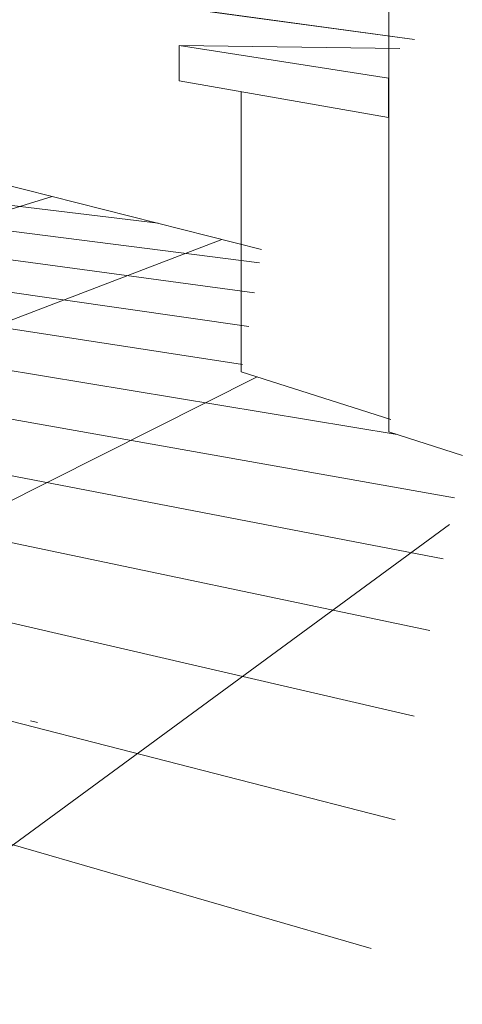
# Model space of a CAD drawing. Header units: metres. Extents: x -1.7 to 80, y -8.6 to 1.8.
# Tile 70 of 79: x 79.94595 to 79.95137, y 1.73459 to 1.74663. Entities that reach past the tile are written whole.
import ezdxf

# ---------------------------------------------------------------- set-up
doc = ezdxf.new("R2010")
doc.units = ezdxf.units.M
doc.linetypes.add('Projeção', pattern=[0.003969, 0.002381, -0.001587])
for name, color, linetype, lineweight in [('A-FLOR', 192, 'Continuous', 9), ('A-FLOR-OVHD', 1, 'Projeção', 18), ('A-FLOR-PATT', 8, 'Continuous', 9), ('A-GENM', 13, 'Continuous', 18), ('A-WALL', 5, 'Continuous', 18)]:
    doc.layers.add(name, color=color, linetype=linetype, lineweight=lineweight)

# ---------------------------------------------------------------- blocks, each defined once
blk = doc.blocks.new('FP_5-paginação RESTAURANTE-BALCÃO DISTRIBUIÇÃO')
at = {"layer": 'A-FLOR-PATT'}
for p, q in [((-4.058661, 1.744144), (-4.068813, 1.745374)), ((-4.057422, 1.743659), (-4.068842, 1.74512)), ((-4.057483, 1.743293), (-4.066478, 1.744512)), ((-4.059957, 1.744472), (-4.065534, 1.742748)), ((-4.057552, 1.742882), (-4.06651, 1.744172)), ((-4.057881, 1.743947), (-4.065752, 1.740933)), ((-4.05763, 1.742418), (-4.064592, 1.743487)), ((-4.055736, 1.741562), (-4.06522, 1.743124)), ((-4.055033, 1.740785), (-4.065546, 1.74265)), ((-4.05745, 1.742266), (-4.072703, 1.734592)), ((-4.055171, 1.74004), (-4.065618, 1.742048)), ((-4.055333, 1.739163), (-4.065703, 1.741339)), ((-4.055526, 1.738118), (-4.066058, 1.74055)), ((-4.055093, 1.74046), (-4.063099, 1.734592)), ((-4.055761, 1.736849), (-4.067682, 1.739909)), ((-4.056052, 1.735276), (-4.069881, 1.739274))]:
    blk.add_line(p, q, dxfattribs=at)

msp = doc.modelspace()

# ---------------------------------------------------------------- linework, layer by layer
at = {"layer": 'A-FLOR-OVHD', "linetype": 'Continuous', "lineweight": 9}
msp.add_line((79.946084, 1.738059), (79.94617, 1.738037), dxfattribs=at)
at = {"layer": 'A-GENM', "lineweight": 9}
for p, q in [((79.950783, 1.746391), (79.944314, 1.747278)), ((79.944444, 1.747261), (79.950783, 1.746391)), ((79.950604, 1.746283), (79.947905, 1.74632)), ((79.947905, 1.74632), (79.950468, 1.745918)), ((79.947905, 1.745888), (79.947905, 1.74632)), ((79.950468, 1.745437), (79.947905, 1.745888)), ((79.950468, 1.745918), (79.950468, 1.745437)), ((79.948663, 1.742328), (79.948663, 1.745755)), ((79.948913, 1.743824), (79.944444, 1.744954)), ((79.950496, 1.741746), (79.948663, 1.742328))]:
    msp.add_line(p, q, dxfattribs=at)
at = {"layer": 'A-WALL', "lineweight": 9}
for p, q in [((79.950469, 1.741595), (79.950469, 1.75921)), ((79.95137, 1.741304), (79.950469, 1.741595))]:
    msp.add_line(p, q, dxfattribs=at)

# ---------------------------------------------------------------- block references
at = {"layer": 'A-FLOR'}
msp.add_blockref('FP_5-paginação RESTAURANTE-BALCÃO DISTRIBUIÇÃO', (84.006307, 0), dxfattribs=at)

doc.saveas('drawing.dxf')
